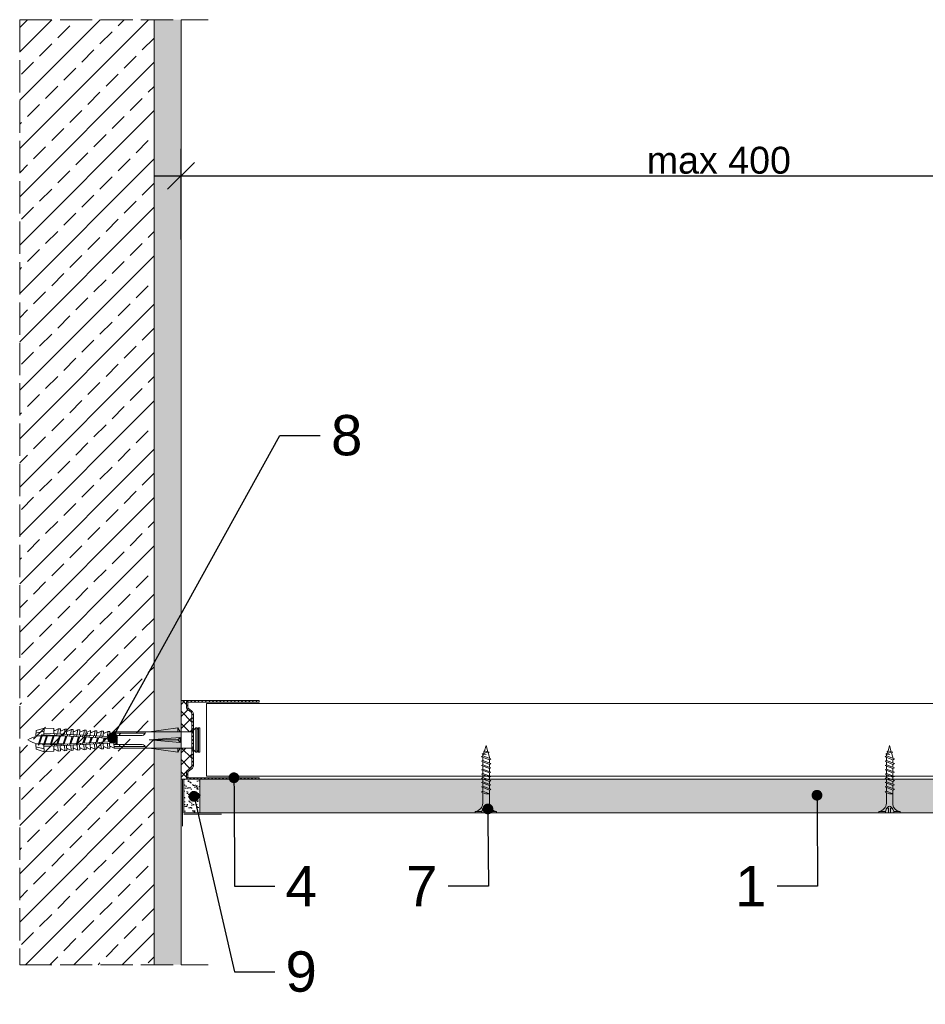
# Model space of a CAD drawing. Header units: millimetres. Extents: x -295 to 1938, y -1476 to -726.
# Tile 5 of 6: x 1264 to 1601, y -1210 to -845. Entities that reach past the tile are written whole.
import ezdxf
from ezdxf import colors
from ezdxf.entities.mleader import LeaderData, LeaderLine
from ezdxf.math import Vec2, Vec3

# ---------------------------------------------------------------- set-up
doc = ezdxf.new("R2010")
doc.units = ezdxf.units.MM
doc.linetypes.add('ACAD_ISO02W100', pattern=[15, 12, -3])
doc.layers.get('0').update_dxf_attribs({"lineweight": 5})
doc.layers.get('Defpoints').update_dxf_attribs({"lineweight": 9})
for name, color, linetype, lineweight in [('_RIGIPS AKCESORIA', 7, 'Continuous', 5), ('_RIGIPS G-K', 7, 'Continuous', 9), ('_RIGIPS PROFIL', 7, 'Continuous', 9), ('_RIGIPS PŁYTA', 7, 'Continuous', 9), ('KRESKOWANIE', 7, 'Continuous', 9), ('PRZERYWANA', 7, 'ACAD_ISO02W100', 9)]:
    doc.layers.add(name, color=color, linetype=linetype, lineweight=lineweight)
doc.styles.get("Standard").update_dxf_attribs({"font": 'arial.ttf'})
doc.dimstyles.new('Rigips', dxfattribs={"dimtxt": 10, "dimasz": 10, "dimexe": 10, "dimexo": 0.625, "dimtad": 1, "dimtxsty": 'Standard', "dimblk": 'OBLIQUE', "dimcen": 2.5, "dimdle": 10, "dimadec": 0, "dimazin": 0, "dimtfac": 1, "dimtmove": 0, "dimatfit": 3, "dimldrblk": 'DOT', "dimfxl": 1, "dimarcsym": 0})

# ---------------------------------------------------------------- blocks, each defined once
blk = doc.blocks.new('TN 25')
at = {"layer": '_RIGIPS AKCESORIA'}
for p, q in [((0, -0.84), (0, 7.16)), ((0, 7.16), (0.46, 7.16)), ((0.46, 4.78), (0, 4.78)), ((0.46, 7.16), (0.46, 4.78)), ((1.77, 3.5), (1.77, 4.2)), ((3.02, 4.46), (8.47, 4.46)), ((7.12, 4.46), (7.12, 3.18)), ((8.03, 2.01), (7.12, 4.46)), ((8.47, 4.46), (8.79, 5)), ((9.61, 1.51), (8.47, 4.46)), ((8.79, 5), (9.93, 2.01)), ((9, 4.46), (10.1, 4.46)), ((10.1, 4.46), (10.41, 5)), ((11.23, 1.51), (10.1, 4.46)), ((10.41, 5), (11.56, 2.01)), ((10.62, 4.46), (11.67, 4.46)), ((11.67, 4.46), (11.99, 5)), ((12.81, 1.51), (11.67, 4.46)), ((11.99, 5), (13.14, 2.01)), ((12.2, 4.46), (13.21, 4.46)), ((13.21, 4.46), (13.52, 5)), ((14.34, 1.51), (13.21, 4.46)), ((13.52, 5), (14.67, 2.01)), ((13.73, 4.46), (14.8, 4.46)), ((14.8, 4.46), (15.12, 5)), ((15.94, 1.51), (14.8, 4.46)), ((15.12, 5), (16.26, 2.01)), ((15.33, 4.46), (16.42, 4.46)), ((16.42, 4.46), (16.73, 5)), ((17.55, 1.51), (16.42, 4.46)), ((16.73, 5), (17.88, 2.01)), ((16.94, 4.46), (17.99, 4.46)), ((17.99, 4.46), (18.31, 5)), ((19.13, 1.51), (17.99, 4.46)), ((18.31, 5), (19.45, 2.01)), ((18.52, 4.46), (19.68, 4.46)), ((19.68, 4.46), (20, 5)), ((20.82, 1.51), (19.68, 4.46)), ((20, 5), (21.14, 2.01)), ((20.21, 4.46), (20.7, 4.46)), ((20.7, 4.46), (22.28, 3.98)), ((22.28, 3.98), (22.56, 4.37)), ((22.7, 2.36), (22.28, 3.98)), ((22.56, 4.37), (23.03, 2.71)), ((22.71, 3.85), (25, 3.24)), ((0, 3.5), (1.77, 3.5)), ((0, 2.83), (1.77, 2.83)), ((0.46, 1.64), (0, 1.64)), ((0.46, -0.84), (0.46, 1.64)), ((1.77, 2.83), (1.77, 2.18)), ((7.49, 2.01), (3.55, 2.01)), ((7.12, 3.18), (7.65, 1.53)), ((7.65, 1.53), (8.03, 2.01)), ((9.41, 2.01), (8.03, 2.01)), ((9.93, 2.01), (9.61, 1.51)), ((11.04, 2.01), (9.93, 2.01)), ((11.56, 2.01), (11.23, 1.51)), ((12.61, 2.01), (11.56, 2.01)), ((13.14, 2.01), (12.81, 1.51)), ((14.15, 2.01), (13.14, 2.01)), ((14.67, 2.01), (14.34, 1.51)), ((15.74, 2.01), (14.67, 2.01)), ((16.26, 2.01), (15.94, 1.51)), ((17.36, 2.01), (16.26, 2.01)), ((17.88, 2.01), (17.55, 1.51)), ((18.93, 2.01), (17.88, 2.01)), ((19.45, 2.01), (19.13, 1.51)), ((19.45, 2.01), (20.62, 2.01)), ((21.14, 2.01), (20.82, 1.51)), ((21.14, 2.01), (21.81, 2.12)), ((21.85, 1.83), (21.67, 3.28)), ((21.67, 3.28), (22.14, 2.4)), ((22.14, 2.4), (21.85, 1.83)), ((22.7, 2.36), (22.14, 2.4)), ((23.03, 2.71), (22.7, 2.36)), ((25, 3.24), (23.03, 2.71)), ((0, -0.84), (0.46, -0.84))]:
    blk.add_line(p, q, dxfattribs=at)
for centre, major_axis, ratio, start_param, end_param in [((3.09, 7.67), (0.17, 3.2), 0.826134, 1.773653, 3.180586), ((-0.04, 0.9), (0, 3.93), 0.848176, -0.720942, -0.151112), ((1.66, 3.18), (0, 0.895), 0.848176, -1.552777, -0.720942), ((3.37, -1.57), (0.28, 3.57), 0.832181, 0.035984, 1.430787), ((-2.73, 15.91), (0, 14.76), 0.848176, 3.399396, 3.475072), ((0.59, 4.62), (0, 2.81), 0.848176, 3.475072, 3.862535), ((1.66, 3.18), (0, 0.895), 0.848176, 3.862535, 4.730408)]:
    blk.add_ellipse(centre, major_axis=major_axis, ratio=ratio, start_param=start_param, end_param=end_param, dxfattribs=at)
blk = doc.blocks.new('kolek rozprezny komplet 60')
for p, q in [((393.81, 219.85), (390.76, 218.91)), ((393.68, 217.35), (393.81, 219.85)), ((397.41, 219.66), (393.81, 219.85)), ((397.31, 217.76), (397.41, 219.66)), ((399, 219.58), (397.82, 218.98)), ((398.9, 217.68), (399, 219.58)), ((399.8, 219.54), (399, 219.58)), ((399.7, 217.64), (399.8, 219.54)), ((401.4, 219.45), (400.22, 218.85)), ((401.3, 217.56), (401.4, 219.45)), ((402.2, 219.41), (401.4, 219.45)), ((402.1, 217.51), (402.2, 219.41)), ((443.47, 219.95), (432.8, 218.45)), ((443.47, 218.45), (443.47, 219.95)), ((443.47, 219.95), (444.34, 218.45)), ((450.17, 219.95), (448.67, 218.45)), ((450.17, 219.95), (450.17, 210.95)), ((450.67, 219.95), (450.17, 219.95)), ((450.67, 219.95), (450.67, 210.95)), ((450.67, 219.35), (451.17, 219.95)), ((451.17, 219.95), (451.67, 219.95)), ((451.17, 219.95), (451.17, 210.95)), ((451.67, 219.95), (451.67, 210.95)), ((390.66, 217.01), (390.76, 218.91)), ((393.15, 216.88), (390.66, 217.01)), ((393.75, 218.75), (390.71, 217.96)), ((391.67, 216.95), (392.67, 216.95)), ((392.67, 216.95), (391.67, 213.95)), ((392.67, 216.95), (392.07, 213.95)), ((393.07, 216.95), (392.07, 213.95)), ((392.67, 216.95), (393.04, 217.45)), ((393.07, 216.95), (393.04, 217.45)), ((393.07, 216.95), (394.67, 216.95)), ((394.67, 216.95), (393.67, 213.95)), ((417.38, 216.11), (393.68, 217.35)), ((420.47, 216.55), (393.71, 217.95)), ((394.67, 216.95), (394.07, 213.95)), ((395.07, 216.95), (394.07, 213.95)), ((394.67, 216.95), (394.92, 217.29)), ((395.07, 216.95), (395.05, 217.28)), ((395.07, 216.95), (397.07, 216.95)), ((397.07, 216.95), (396.07, 213.95)), ((397.07, 216.95), (396.47, 213.95)), ((397.47, 216.95), (396.47, 213.95)), ((397.07, 216.95), (397.23, 217.17)), ((397.47, 216.95), (397.46, 217.16)), ((397.47, 216.95), (399.47, 216.95)), ((397.67, 217.14), (397.71, 217.74)), ((398.47, 217.1), (398.5, 217.7)), ((399.47, 216.95), (398.47, 213.95)), ((399.47, 216.95), (398.87, 213.95)), ((399.87, 216.95), (398.87, 213.95)), ((399.47, 216.95), (399.55, 217.05)), ((399.87, 216.95), (399.87, 217.03)), ((399.87, 216.95), (401.38, 216.95)), ((400.07, 217.02), (400.1, 217.62)), ((400.87, 216.98), (400.9, 217.58)), ((401.87, 216.92), (400.87, 213.95)), ((401.87, 216.92), (401.27, 213.95)), ((402.26, 216.9), (401.27, 213.95)), ((402.47, 216.89), (402.5, 217.49)), ((403.8, 219.33), (402.61, 218.72)), ((403.27, 216.85), (403.3, 217.45)), ((404.22, 216.8), (403.31, 214.05)), ((403.7, 217.43), (403.8, 219.33)), ((404.24, 216.8), (403.7, 214.07)), ((404.62, 216.78), (403.72, 214.07)), ((404.6, 219.29), (403.8, 219.33)), ((404.5, 217.39), (404.6, 219.29)), ((404.86, 216.77), (404.9, 217.37)), ((406.19, 219.2), (405.01, 218.6)), ((405.66, 216.73), (405.69, 217.32)), ((406.58, 216.68), (405.75, 214.18)), ((406.09, 217.3), (406.19, 219.2)), ((406.62, 216.68), (406.12, 214.2)), ((406.98, 216.66), (406.16, 214.2)), ((406.99, 219.16), (406.19, 219.2)), ((406.89, 217.26), (406.99, 219.16)), ((407.26, 216.64), (407.29, 217.24)), ((408.59, 219.08), (407.41, 218.47)), ((408.06, 216.6), (408.09, 217.2)), ((408.94, 216.55), (408.19, 214.31)), ((408.49, 217.18), (408.59, 219.08)), ((408.99, 216.55), (408.55, 214.33)), ((409.39, 219.03), (408.59, 219.08)), ((409.34, 216.53), (408.6, 214.33)), ((409.29, 217.14), (409.39, 219.03)), ((409.66, 216.52), (409.69, 217.12)), ((410.99, 218.95), (409.8, 218.35)), ((410.46, 216.47), (410.49, 217.07)), ((411.3, 216.43), (410.64, 214.44)), ((410.89, 217.05), (410.99, 218.95)), ((411.37, 216.43), (410.98, 214.45)), ((411.69, 216.41), (411.04, 214.46)), ((412.59, 218.87), (411.4, 218.26)), ((412.05, 216.39), (412.09, 216.99)), ((412.49, 216.97), (412.59, 218.87)), ((413.38, 218.82), (412.59, 218.87)), ((412.85, 216.35), (412.89, 216.95)), ((413.66, 216.31), (413.08, 214.56)), ((413.28, 216.93), (413.38, 218.82)), ((413.75, 216.3), (413.4, 214.58)), ((414.05, 216.29), (413.49, 214.58)), ((414.98, 218.74), (413.8, 218.14)), ((414.45, 216.27), (414.48, 216.86)), ((414.88, 216.84), (414.98, 218.74)), ((415.78, 218.7), (414.98, 218.74)), ((415.25, 216.22), (415.28, 216.82)), ((416.02, 216.18), (415.52, 214.69)), ((415.68, 216.8), (415.78, 218.7)), ((416.12, 216.18), (415.83, 214.71)), ((416.41, 216.16), (415.93, 214.71)), ((417.38, 218.62), (416.2, 218.01)), ((417.28, 216.72), (417.38, 218.62)), ((418.18, 218.57), (417.38, 218.62)), ((418.08, 216.68), (418.18, 218.57)), ((419.78, 218.49), (418.59, 217.89)), ((419.68, 216.59), (419.78, 218.49)), ((430.17, 217.15), (419.71, 217.15)), ((431.37, 217.95), (419.75, 217.95)), ((448.67, 218.45), (419.77, 218.45)), ((420.47, 217.15), (420.47, 213.75)), ((420.67, 217.15), (420.67, 213.75)), ((420.87, 217.15), (420.87, 213.75)), ((444.34, 216.37), (432.8, 215.45)), ((444.34, 216.37), (443.47, 215.45)), ((444.34, 214.53), (444.34, 216.37)), ((448.67, 218.45), (448.67, 212.45)), ((448.67, 216.95), (448.67, 213.95)), ((393.15, 214.02), (390.66, 213.89)), ((390.66, 213.89), (390.76, 211.99)), ((393.75, 212.15), (390.71, 212.94)), ((391.67, 213.95), (391.71, 213.45)), ((391.71, 213.45), (392.07, 213.95)), ((392.07, 213.95), (393.67, 213.95)), ((393.67, 213.95), (393.7, 213.55)), ((417.38, 214.79), (393.68, 213.55)), ((393.68, 213.55), (393.81, 211.05)), ((420.47, 214.35), (393.71, 212.95)), ((393.78, 213.55), (394.07, 213.95)), ((394.07, 213.95), (396.07, 213.95)), ((396.07, 213.95), (396.09, 213.67)), ((396.28, 213.68), (396.47, 213.95)), ((396.47, 213.95), (398.47, 213.95)), ((397.31, 213.14), (397.41, 211.24)), ((397.67, 213.76), (397.71, 213.16)), ((398.47, 213.95), (398.48, 213.8)), ((398.47, 213.8), (398.5, 213.2)), ((398.77, 213.81), (398.87, 213.95)), ((398.87, 213.95), (400.87, 213.95)), ((398.9, 213.22), (399, 211.32)), ((399.7, 213.26), (399.8, 211.36)), ((400.07, 213.88), (400.1, 213.28)), ((400.87, 213.95), (400.88, 213.92)), ((400.87, 213.92), (400.9, 213.32)), ((401.27, 213.95), (401.38, 213.95)), ((401.27, 213.94), (401.27, 213.95)), ((401.3, 213.35), (401.4, 211.45)), ((402.1, 213.39), (402.2, 211.49)), ((402.47, 214.01), (402.5, 213.41)), ((403.8, 211.57), (402.61, 212.18)), ((403.27, 214.05), (403.3, 213.45)), ((403.7, 213.47), (403.8, 211.57)), ((404.5, 213.51), (404.6, 211.62)), ((404.86, 214.13), (404.9, 213.53)), ((406.19, 211.7), (405.01, 212.3)), ((405.66, 214.17), (405.69, 213.58)), ((406.09, 213.6), (406.19, 211.7)), ((406.89, 213.64), (406.99, 211.74)), ((407.26, 214.26), (407.29, 213.66)), ((408.59, 211.82), (407.41, 212.43)), ((408.06, 214.3), (408.09, 213.7)), ((408.49, 213.72), (408.59, 211.82)), ((409.29, 213.76), (409.39, 211.87)), ((409.66, 214.38), (409.69, 213.79)), ((410.99, 211.95), (409.8, 212.55)), ((410.46, 214.43), (410.49, 213.83)), ((410.89, 213.85), (410.99, 211.95)), ((412.59, 212.03), (411.4, 212.64)), ((412.05, 214.51), (412.09, 213.91)), ((412.49, 213.93), (412.59, 212.03)), ((412.85, 214.55), (412.89, 213.95)), ((413.28, 213.97), (413.38, 212.08)), ((414.98, 212.16), (413.8, 212.76)), ((414.45, 214.64), (414.48, 214.04)), ((414.88, 214.06), (414.98, 212.16)), ((415.78, 212.2), (414.98, 212.16)), ((415.25, 214.68), (415.28, 214.08)), ((415.68, 214.1), (415.78, 212.2)), ((417.38, 212.29), (416.2, 212.89)), ((417.28, 214.18), (417.38, 212.29)), ((418.18, 212.33), (417.38, 212.29)), ((418.22, 215.58), (418.01, 214.95)), ((418.08, 214.22), (418.18, 212.33)), ((419.78, 212.41), (418.59, 213.01)), ((419.68, 214.31), (419.78, 212.41)), ((430.17, 213.75), (419.71, 213.75)), ((431.37, 212.95), (419.75, 212.95)), ((448.67, 212.45), (419.77, 212.45)), ((432.8, 215.45), (443.47, 215.45)), ((444.34, 214.53), (432.8, 215.45)), ((443.47, 210.95), (432.8, 212.45)), ((444.34, 214.53), (443.47, 215.45)), ((443.47, 212.45), (443.47, 210.95)), ((443.47, 210.95), (444.34, 212.45)), ((450.17, 210.95), (448.67, 212.45)), ((393.81, 211.05), (390.76, 211.99)), ((397.41, 211.24), (393.81, 211.05)), ((399, 211.32), (397.82, 211.93)), ((399.8, 211.36), (399, 211.32)), ((401.4, 211.45), (400.22, 212.05)), ((402.2, 211.49), (401.4, 211.45)), ((404.6, 211.62), (403.8, 211.57)), ((406.99, 211.74), (406.19, 211.7)), ((409.39, 211.87), (408.59, 211.82)), ((413.38, 212.08), (412.59, 212.03)), ((450.67, 210.95), (450.17, 210.95)), ((450.67, 211.55), (451.17, 210.95)), ((451.17, 210.95), (451.67, 210.95))]:
    blk.add_line(p, q)
for centre, radius, start, end in [((393.41, 206.24), 10.85, 99.2038, 121.9083), ((393.65, 216.85), 0.5, 87, 177), ((397.68, 219.24), 0.3, 177, 297), ((400.08, 219.12), 0.3, 177, 297), ((402.48, 218.99), 0.3, 177, 297), ((404.87, 218.87), 0.3, 177, 297), ((407.27, 218.74), 0.3, 177, 297), ((409.67, 218.61), 0.3, 177, 297), ((411.27, 218.53), 0.3, 177, 297), ((413.66, 218.41), 0.3, 177, 297), ((416.06, 218.28), 0.3, 177, 297), ((417.55, 215.45), 0.682, 255.8604, 104.1386), ((418.46, 218.15), 0.3, 177, 297), ((422.67, 216.95), 1, 90, 168.463), ((430.17, 218.45), 1.3, 270, 0), ((393.41, 224.66), 10.85, 238.0917, 260.7962), ((393.65, 214.05), 0.5, 183, 273), ((402.48, 211.91), 0.3, 63, 183), ((404.87, 212.03), 0.3, 63, 183), ((407.27, 212.16), 0.3, 63, 183), ((409.67, 212.29), 0.3, 63, 183), ((411.27, 212.37), 0.3, 63, 183), ((413.66, 212.5), 0.3, 63, 183), ((416.06, 212.62), 0.3, 63, 183), ((418.46, 212.75), 0.3, 63, 183), ((422.67, 213.95), 1, 191.537, 270), ((430.17, 212.45), 1.3, 0, 90), ((397.68, 211.66), 0.3, 63, 183), ((400.08, 211.78), 0.3, 63, 183)]:
    blk.add_arc(centre, radius, start, end)
blk = doc.blocks.new('UD 30 ULTRASTIL')
h = blk.add_hatch()
h.set_pattern_fill('ANSI31', color=256, scale=0.3, style=0)
h.paths.add_polyline_path([(684.71, 712.9), (658.51, 712.9, 0.414214), (657.71, 712.1), (657.71, 710.25, 0.236068), (658.03, 709.61), (659.39, 708.59, -0.236068), (659.71, 707.95), (659.71, 688.65, -0.236068), (659.39, 688.01), (658.03, 686.99, 0.236068), (657.71, 686.35), (657.71, 684.5, 0.414214), (658.51, 683.7), (684.71, 683.7), (684.71, 684.25), (658.51, 684.25, -0.414214), (658.26, 684.5), (658.26, 686.35, -0.236068), (658.36, 686.55), (659.72, 687.57, 0.236068), (660.26, 688.65), (660.26, 707.95, 0.236068), (659.72, 709.03), (658.36, 710.05, -0.236068), (658.26, 710.25), (658.26, 712.1, -0.414214), (658.51, 712.35), (684.71, 712.35)])
for p, q in [((657.71, 712.1), (657.71, 710.25)), ((659.39, 708.59), (658.03, 709.61)), ((658.26, 712.1), (658.26, 710.25)), ((659.72, 709.03), (658.36, 710.05)), ((684.71, 712.9), (658.51, 712.9)), ((684.71, 712.35), (658.51, 712.35)), ((684.71, 712.35), (684.71, 712.9)), ((659.71, 707.95), (659.71, 688.65)), ((660.26, 707.95), (660.26, 688.65)), ((659.39, 688.01), (658.03, 686.99)), ((659.72, 687.57), (658.36, 686.55)), ((657.71, 686.35), (657.71, 684.5)), ((658.26, 686.35), (658.26, 684.5)), ((684.71, 684.25), (658.51, 684.25)), ((684.71, 683.7), (684.71, 684.25)), ((684.71, 683.7), (658.51, 683.7))]:
    blk.add_line(p, q)
for centre, radius, start, end in [((658.51, 712.1), 0.8, 90, 180), ((658.51, 710.25), 0.8, 180, 233.1301), ((658.51, 712.1), 0.25, 90, 180), ((658.51, 710.25), 0.25, 180, 233.1301), ((658.91, 707.95), 0.8, 0, 53.1301), ((658.91, 707.95), 1.35, 0, 53.1301), ((658.91, 688.65), 0.8, 306.8699, 0), ((658.91, 688.65), 1.35, 306.8699, 0), ((658.51, 686.35), 0.8, 126.8699, 180), ((658.51, 684.5), 0.8, 180, 270), ((658.51, 686.35), 0.25, 126.8699, 180), ((658.51, 684.5), 0.25, 180, 270)]:
    blk.add_arc(centre, radius, start, end)
blk = doc.blocks.new('_Dot')
at = {"color": 0, "linetype": 'ByBlock', "lineweight": -2}
blk.add_line((-0.5, 0), (-1, 0), dxfattribs=at)
at = {"color": 0, "linetype": 'ByBlock', "const_width": 0.5}
blk.add_lwpolyline([(-0.25, 0, 1), (0.25, 0, 1)], format="xyb", close=True, dxfattribs=at)
blk = doc.blocks.new('_Oblique')
at = {"color": 0, "linetype": 'ByBlock', "lineweight": -2}
blk.add_line((-0.5, -0.5), (0.5, 0.5), dxfattribs=at)
blk = doc.blocks.new('*D35')
at = {"layer": '_RIGIPS PŁYTA', "color": 0, "lineweight": -2, "transparency": 16777216}
for p, q in [((1324.47, -926.2), (1324.47, -892.58)), ((1724.2, -910.15), (1724.2, -892.58)), ((1314.47, -902.58), (1734.2, -902.58))]:
    blk.add_line(p, q, dxfattribs=at)
at = {"layer": 'Defpoints', "color": 0, "transparency": 16777216}
for p in [(1724.2, -902.58), (1724.2, -910.78), (1324.47, -926.83)]:
    blk.add_point(p, dxfattribs=at)
at = {"layer": '_RIGIPS PŁYTA', "color": 0, "lineweight": -2, "transparency": 16777216, "xscale": 10, "yscale": 10, "zscale": 10, "rotation": 180}
blk.add_blockref('_Oblique', (1324.47, -902.58), dxfattribs=at)
at = {"layer": '_RIGIPS PŁYTA', "color": 0, "lineweight": -2, "transparency": 16777216, "xscale": 10, "yscale": 10, "zscale": 10}
blk.add_blockref('_Oblique', (1724.2, -902.58), dxfattribs=at)
at = {"layer": '_RIGIPS PŁYTA', "color": 0, "transparency": 16777216, "insert": (1524.33, -896.85), "char_height": 10, "attachment_point": 5}
blk.add_mtext('max 400', dxfattribs=at)

msp = doc.modelspace()

# ---------------------------------------------------------------- hatches: boundary and pattern name
at = {"layer": '_RIGIPS G-K'}
h = msp.add_hatch(dxfattribs=at)
h.set_pattern_fill('ANSI37', color=256)
h.set_pattern_definition([(45, (-68.7343, -2698.6683), (-2.245064, 2.245064), []), (135, (-68.7343, -2698.6683), (-2.245064, -2.245064), [])])
h.paths.add_polyline_path([(1328.47, -1102.432, 0.236068), (1328.15, -1101.792), (1326.79, -1100.772, -0.236068), (1326.47, -1100.132), (1326.47, -1098.282, -0.4142136), (1327.27, -1097.482), (1324.47, -1097.482), (1324.47, -1109.082), (1328.47, -1109.082)])
h.paths.add_polyline_path([(1328.47, -1115.082), (1324.47, -1115.082), (1324.47, -1126.682), (1327.27, -1126.682, -0.4142136), (1326.47, -1125.882), (1326.47, -1124.032, -0.236068), (1326.79, -1123.392), (1328.15, -1122.372, 0.236068), (1328.47, -1121.732)])
h = msp.add_hatch(dxfattribs=at)
h.set_pattern_fill('DOTS', color=253, scale=0.5, style=0)
h.set_pattern_definition([(0, (-1627.8341, -2665.1569), (0.396875, 0.79375), [0, -0.79375])])
h.paths.add_polyline_path([(1937.665, -1139.168), (1937.665, -1126.668), (1331.47, -1126.672), (1331.47, -1139.172)])
at = {"layer": 'KRESKOWANIE'}
h = msp.add_hatch(dxfattribs=at)
h.set_pattern_fill('ANSI33', color=256, scale=2, angle=180, style=0)
h.set_pattern_definition([(225, (-730.733, -2474.547), (8.980256, -8.980256), []), (225, (-739.713, -2474.547), (8.980256, -8.980256), [6.35, -3.175])])
h.paths.add_polyline_path([(1314.47, -844.595), (1264.47, -844.595), (1264.47, -1195.595), (1314.47, -1195.595)])
h = msp.add_hatch(dxfattribs=at)
h.set_pattern_fill('AR-SAND', color=256, scale=0.1, style=0)
h.set_pattern_definition([(37.5, (-730.733, -2474.5465), (-0.160003, 4.8941324), [0, -3.8608, 0, -4.318, 0, -4.1275]), (7.5, (-730.733, -2474.5465), (4.495233, 7.168251), [0, -2.0828, 0, -3.4798, 0, -1.3335]), (327.5, (-733.857, -2474.5465), (7.909924, 0.014372), [0, -1.27, 0, -4.572, 0, -5.969]), (317.5, (-733.857, -2474.5465), (7.635565, 2.229293), [0, -0.635, 0, -2.9972, 0, -3.429])])
h.paths.add_polyline_path([(1324.47, -844.595), (1314.47, -844.595), (1314.47, -1195.595), (1324.47, -1195.595)])
h = msp.add_hatch(dxfattribs=at)
h.set_pattern_fill('AR-SAND', color=256, scale=0.05, style=0)
h.set_pattern_definition([(37.5, (-68.7343, -2665.157), (-0.0800016, 2.4470662), [0, -1.9304, 0, -2.159, 0, -2.06375]), (7.5, (-68.7343, -2665.157), (2.2476164, 3.5841255), [0, -1.0414, 0, -1.7399, 0, -0.66675]), (327.5, (-70.2964, -2665.157), (3.9549619, 0.007186), [0, -0.635, 0, -2.286, 0, -2.9845]), (317.5, (-70.2964, -2665.157), (3.817782, 1.1146466), [0, -0.3175, 0, -1.4986, 0, -1.7145])])
h.paths.add_polyline_path([(1331.47, -1126.682), (1327.27, -1126.682), (1325.47, -1126.682), (1325.47, -1139.163), (1331.47, -1139.163)])

# ---------------------------------------------------------------- linework, layer by layer
for p, q in [((1314.47, -844.595), (1314.47, -1195.595)), ((1324.47, -844.595), (1324.47, -1195.595))]:
    msp.add_line(p, q)
at = {"layer": '_RIGIPS AKCESORIA'}
for p, q in [((1324.97, -1144.163), (1324.97, -1126.682)), ((1339.47, -1139.663), (1325.47, -1139.663))]:
    msp.add_line(p, q, dxfattribs=at)
at = {"layer": '_RIGIPS PROFIL'}
for p, q in [((1937.665, -1098.589), (1333.853, -1098.582)), ((1333.853, -1098.582), (1333.853, -1125.582)), ((1937.665, -1125.563), (1333.853, -1125.563))]:
    msp.add_line(p, q, dxfattribs=at)
at = {"layer": '_RIGIPS PŁYTA'}
for p, q in [((1937.665, -1126.663), (1324.47, -1126.663)), ((1325.47, -1139.163), (1325.47, -1126.682)), ((1331.47, -1139.163), (1331.47, -1126.682)), ((1937.665, -1139.163), (1325.47, -1139.163))]:
    msp.add_line(p, q, dxfattribs=at)
at = {"layer": 'KRESKOWANIE'}
msp.add_line((1327.27, -1097.482), (1324.47, -1097.482), dxfattribs=at)
at = {"layer": 'PRZERYWANA'}
for p, q in [((1264.47, -844.595), (1264.47, -1195.595)), ((1264.47, -844.595), (1334.47, -844.595)), ((1264.47, -1195.595), (1334.47, -1195.595))]:
    msp.add_line(p, q, dxfattribs=at)

# ---------------------------------------------------------------- block references
for name, p in [('UD 30 ULTRASTIL', (668.756, -1810.383)), ('kolek rozprezny komplet 60', (879.796, -1327.532))]:
    msp.add_blockref(name, p)
at = {"layer": '_RIGIPS AKCESORIA', "xscale": -1, "rotation": 270}
for p in [(1434.572, -1139.163), (1584.572, -1139.163)]:
    msp.add_blockref('TN 25', p, dxfattribs=at)

# ---------------------------------------------------------------- dimensions: what is measured, and where the dimension line sits
at = {"layer": '_RIGIPS PŁYTA'}
dim = msp.add_linear_dim(base=(1724.196, -902.584), p1=(1324.47, -926.826), p2=(1724.196, -910.776), text='max 400', dimstyle='Rigips', dxfattribs=at)
dim.commit()
dim.dimension.update_dxf_attribs({"geometry": '*D35', "text_midpoint": (1524.333, -896.853)})

# ---------------------------------------------------------------- leaders
at = {"layer": '_RIGIPS G-K'}
ml = msp.add_multileader_mtext('Standard', dxfattribs=at)
ml.set_content('8', color=256)
ml.set_leader_properties()
ml.set_arrow_properties(name='DOT')
ml.build(insert=Vec2(0, 0))
ml.multileader.update_dxf_attribs({"dogleg_length": 15})
ctx = ml.context
ctx.base_point, ctx.char_height, ctx.landing_gap_size, ctx.plane_origin = Vec3(1376.189, -999.03), 15, 4, Vec3(1326.192, -939.396)
notes = []
notes.append((ctx, [(0, (1, 1, 0), (1361.189, -999.03), (1, 0), 15, [(0, [(1298.953, -1111.308)], 0, [])])]))
ctx.mtext.insert, ctx.mtext.flow_direction = Vec3(1380.189, -991.402), 5
ml = msp.add_multileader_mtext('Standard', dxfattribs=at)
ml.set_content('4', color=256)
ml.set_leader_properties()
ml.set_arrow_properties(name='DOT')
ml.build(insert=Vec2(0, 0))
ml.multileader.update_dxf_attribs({"dogleg_length": 15})
ctx = ml.context
ctx.base_point, ctx.char_height, ctx.landing_gap_size, ctx.plane_origin = Vec3(1359.268, -1166.375), 15, 4, Vec3(1309.271, -1035.766)
notes.append((ctx, [(0, (1, 1, 0), (1344.268, -1166.375), (1, 0), 15, [(0, [(1344.118, -1126.132)], 0, [])])]))
ctx.mtext.insert, ctx.mtext.flow_direction = Vec3(1363.268, -1158.875), 5
ml = msp.add_multileader_mtext('Standard', dxfattribs=at)
ml.set_content('9', color=256)
ml.set_leader_properties()
ml.set_arrow_properties(name='DOT')
ml.build(insert=Vec2(0, 0))
ml.multileader.update_dxf_attribs({"dogleg_length": 15})
ctx = ml.context
ctx.base_point, ctx.char_height, ctx.landing_gap_size, ctx.plane_origin = Vec3(1359.268, -1198.213), 15, 4, Vec3(1309.271, -1067.605)
notes.append((ctx, [(0, (1, 1, 0), (1344.268, -1198.213), (1, 0), 15, [(0, [(1329.254, -1133.055)], 0, [])])]))
ctx.mtext.insert, ctx.mtext.flow_direction = Vec3(1363.268, -1190.585), 5
ml = msp.add_multileader_mtext('Standard', dxfattribs=at)
ml.set_content('1', color=256)
ml.set_leader_properties()
ml.set_arrow_properties(name='DOT')
ml.build(insert=Vec2(0, 0))
ml.multileader.update_dxf_attribs({"dogleg_length": 15})
ctx = ml.context
ctx.base_point, ctx.char_height, ctx.landing_gap_size, ctx.plane_origin = Vec3(1532.492, -1166.375), 15, 4, Vec3(1525.7, -1035.766)
ctx.text_align_type = 2
notes.append((ctx, [(1, (1, 1, 0), (1561.017, -1166.375), (-1, 0), 15, [(0, [(1560.805, -1132.626)], 0, [])])]))
ctx.mtext.insert, ctx.mtext.alignment, ctx.mtext.flow_direction = Vec3(1542.017, -1158.875), 3, 5
ml = msp.add_multileader_mtext('Standard', dxfattribs=at)
ml.set_content('7', color=256)
ml.set_leader_properties()
ml.set_arrow_properties(name='DOT')
ml.build(insert=Vec2(0, 0))
ml.multileader.update_dxf_attribs({"dogleg_length": 15})
ctx = ml.context
ctx.base_point, ctx.char_height, ctx.landing_gap_size, ctx.plane_origin = Vec3(1405.999, -1166.375), 15, 4, Vec3(1403.393, -1035.766)
ctx.text_align_type = 2
notes.append((ctx, [(1, (1, 1, 0), (1438.709, -1166.375), (-1, 0), 15, [(0, [(1438.498, -1137.711)], 0, [])])]))
ctx.mtext.insert, ctx.mtext.alignment, ctx.mtext.flow_direction = Vec3(1419.709, -1158.875), 3, 5
for ctx, leaders in notes:
    for number, flags, end, landing, length, lines in leaders:
        leader = LeaderData()
        leader.index, (leader.has_last_leader_line, leader.has_dogleg_vector, leader.attachment_direction) = number, flags
        leader.last_leader_point, leader.dogleg_vector, leader.dogleg_length = Vec3(end), Vec3(landing), length
        for number, points, colour, breaks in lines:
            line = LeaderLine()
            line.index, line.vertices, line.color, line.breaks = number, Vec3.list(points), colors.encode_raw_color(colour), breaks
            leader.lines.append(line)
        ctx.leaders.append(leader)

doc.saveas('drawing.dxf')
